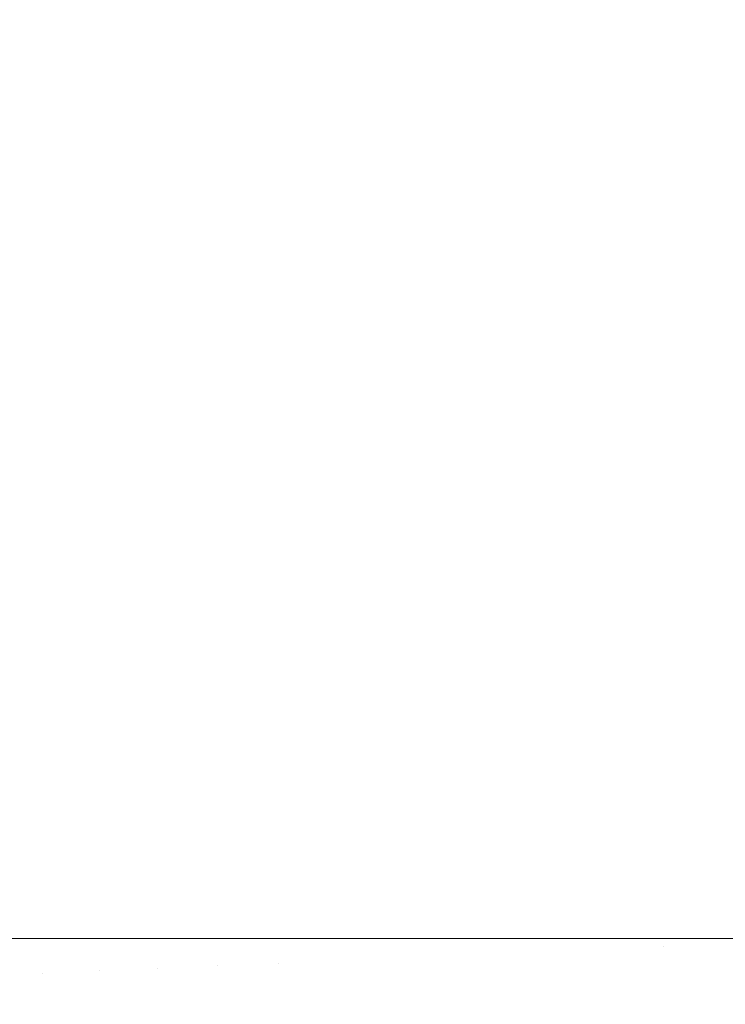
# Model space of a CAD drawing. Header units: centimetres. Extents: x -25.9 to 27.4, y -28.2 to -26.4.
# Tile 8 of 199: x -25.8825 to -25.837, y -28.0642 to -28.0008. Entities that reach past the tile are written whole.
import ezdxf

# ---------------------------------------------------------------- set-up
doc = ezdxf.new("R2010")
doc.units = ezdxf.units.CM
doc.header["$LTSCALE"] = 2.54
doc.layers.add('Lucido design-1', color=7, linetype='Continuous')

# ---------------------------------------------------------------- blocks, each defined once
blk = doc.blocks.new('Gruppo-4-1')
at = {"color": 7, "linetype": 'Continuous', "lineweight": 9}
for points, invisible_edges in [([(-25.883635, -28.06, 539.736566), (-25.883635, -26.46, 539.736566), (-25.880206, -26.46, 539.734401), (-25.880206, -28.06, 539.734401)], 5), ([(-25.88109, -26.46, 540.505126), (-25.883625, -26.46, 540.503486), (-25.883625, -28.06, 540.503486), (-25.88109, -28.06, 540.505126)], 10), ([(-25.88109, -28.06, 540.505126), (-25.880197, -28.06, 540.505651), (-25.880197, -26.46, 540.505651), (-25.88109, -26.46, 540.505126)], 10), ([(-25.880206, -28.06, 539.734401), (-25.880206, -26.46, 539.734401), (-25.876695, -26.46, 539.73238), (-25.876695, -28.06, 539.73238)], 5), ([(-25.877428, -26.46, 540.507281), (-25.880197, -26.46, 540.505651), (-25.880197, -28.06, 540.505651), (-25.877428, -28.06, 540.507281)], 10), ([(-25.877428, -28.06, 540.507281), (-25.876689, -28.06, 540.507674), (-25.876689, -26.46, 540.507674), (-25.877428, -26.46, 540.507281)], 10), ([(-25.876695, -28.06, 539.73238), (-25.876695, -26.46, 539.73238), (-25.87311, -26.46, 539.730504), (-25.87311, -28.06, 539.730504)], 5), ([(-25.873672, -26.46, 540.50928), (-25.876689, -26.46, 540.507674), (-25.876689, -28.06, 540.507674), (-25.873672, -28.06, 540.50928)], 10), ([(-25.873672, -28.06, 540.50928), (-25.873105, -28.06, 540.509552), (-25.873105, -26.46, 540.509552), (-25.873672, -26.46, 540.50928)], 10), ([(-25.87311, -28.06, 539.730504), (-25.87311, -26.46, 539.730504), (-25.869455, -26.46, 539.728777), (-25.869455, -28.06, 539.728777)], 5), ([(-25.86983, -26.46, 540.511121), (-25.873105, -26.46, 540.509552), (-25.873105, -28.06, 540.509552), (-25.86983, -28.06, 540.511121)], 10), ([(-25.86983, -28.06, 540.511121), (-25.869452, -28.06, 540.511282), (-25.869452, -26.46, 540.511282), (-25.86983, -26.46, 540.511121)], 10), ([(-25.869455, -28.06, 539.728777), (-25.869455, -26.46, 539.728777), (-25.865738, -26.46, 539.727201), (-25.865738, -28.06, 539.727201)], 5), ([(-25.865907, -26.46, 540.512798), (-25.869452, -26.46, 540.511282), (-25.869452, -28.06, 540.511282), (-25.865907, -28.06, 540.512798)], 10), ([(-25.865907, -28.06, 540.512798), (-25.865737, -28.06, 540.512863), (-25.865737, -26.46, 540.512863), (-25.865907, -26.46, 540.512798)], 10), ([(-25.865738, -28.06, 539.727201), (-25.865738, -26.46, 539.727201), (-25.861965, -26.46, 539.725777), (-25.861965, -28.06, 539.725777)], 5), ([(-25.865737, -26.46, 540.512863), (-25.865737, -28.06, 540.512863), (-25.861964, -28.06, 540.514288), (-25.861964, -26.46, 540.514288)], 5), ([(-25.861965, -28.06, 539.725777), (-25.861965, -26.46, 539.725777), (-25.858141, -26.46, 539.724508), (-25.858141, -28.06, 539.724508)], 5), ([(-25.861911, -26.46, 540.514309), (-25.861964, -26.46, 540.514288), (-25.861964, -28.06, 540.514288), (-25.861911, -28.06, 540.514309)], 10), ([(-25.861911, -28.06, 540.514309), (-25.85814, -28.06, 540.515553), (-25.85814, -26.46, 540.515553), (-25.861911, -26.46, 540.514309)], 10), ([(-25.858141, -28.06, 539.724508), (-25.858141, -26.46, 539.724508), (-25.854275, -26.46, 539.723396), (-25.854275, -28.06, 539.723396)], 5), ([(-25.857848, -26.46, 540.515649), (-25.85814, -26.46, 540.515553), (-25.85814, -28.06, 540.515553), (-25.857848, -28.06, 540.515649)], 10), ([(-25.857848, -28.06, 540.515649), (-25.854272, -28.06, 540.516661), (-25.854272, -26.46, 540.516661), (-25.857848, -26.46, 540.515649)], 10), ([(-25.854275, -28.06, 539.723396), (-25.854275, -26.46, 539.723396), (-25.850371, -26.46, 539.722441), (-25.850371, -28.06, 539.722441)], 5), ([(-25.853726, -26.46, 540.516815), (-25.854272, -26.46, 540.516661), (-25.854272, -28.06, 540.516661), (-25.853726, -28.06, 540.516815)], 10), ([(-25.853726, -28.06, 540.516815), (-25.850368, -28.06, 540.517612), (-25.850368, -26.46, 540.517612), (-25.853726, -26.46, 540.516815)], 10), ([(-25.850371, -28.06, 539.722441), (-25.850371, -26.46, 539.722441), (-25.846438, -26.46, 539.721644), (-25.846438, -28.06, 539.721644)], 5), ([(-25.84955, -26.46, 540.517806), (-25.850368, -26.46, 540.517612), (-25.850368, -28.06, 540.517612), (-25.84955, -28.06, 540.517806)], 10), ([(-25.84955, -28.06, 540.517806), (-25.846435, -28.06, 540.518405), (-25.846435, -26.46, 540.518405), (-25.84955, -26.46, 540.517806)], 10), ([(-25.846438, -28.06, 539.721644), (-25.846438, -26.46, 539.721644), (-25.842481, -26.46, 539.721007), (-25.842481, -28.06, 539.721007)], 5), ([(-25.845329, -26.46, 540.518618), (-25.846435, -26.46, 540.518405), (-25.846435, -28.06, 540.518405), (-25.845329, -28.06, 540.518618)], 10), ([(-25.845329, -28.06, 540.518618), (-25.842478, -28.06, 540.51904), (-25.842478, -26.46, 540.51904), (-25.845329, -26.46, 540.518618)], 10), ([(-25.842481, -28.06, 539.721007), (-25.842481, -26.46, 539.721007), (-25.838507, -26.46, 539.720529), (-25.838507, -28.06, 539.720529)], 5), ([(-25.84107, -26.46, 540.519248), (-25.842478, -26.46, 540.51904), (-25.842478, -28.06, 540.51904), (-25.84107, -28.06, 540.519248)], 10), ([(-25.84107, -28.06, 540.519248), (-25.838504, -28.06, 540.519515), (-25.838504, -26.46, 540.519515), (-25.84107, -26.46, 540.519248)], 10), ([(-25.838507, -28.06, 539.720529), (-25.838507, -26.46, 539.720529), (-25.834522, -26.46, 539.720211), (-25.834522, -28.06, 539.720211)], 5), ([(-25.836781, -26.46, 540.519695), (-25.838504, -26.46, 540.519515), (-25.838504, -28.06, 540.519515), (-25.836781, -28.06, 540.519695)], 10), ([(-25.884603, -28.062381, 540.50282), (-25.881043, -28.062229, 540.505126), (-25.88109, -28.06, 540.505126), (-25.883625, -28.06, 540.503486)], 11), ([(-25.883586, -28.062337, 539.736566), (-25.883635, -28.06, 539.736566), (-25.880206, -28.06, 539.734401), (-25.880159, -28.062192, 539.734401)], 13), ([(-25.880197, -28.06, 540.505651), (-25.88109, -28.06, 540.505126), (-25.881043, -28.062229, 540.505126)], 10), ([(-25.881043, -28.062229, 540.505126), (-25.877384, -28.062074, 540.507281), (-25.877428, -28.06, 540.507281), (-25.880197, -28.06, 540.505651)], 11), ([(-25.880159, -28.062192, 539.734401), (-25.880206, -28.06, 539.734401), (-25.876695, -28.06, 539.73238), (-25.876652, -28.062043, 539.73238)], 13), ([(-25.876689, -28.06, 540.507674), (-25.877428, -28.06, 540.507281), (-25.877384, -28.062074, 540.507281)], 10), ([(-25.877384, -28.062074, 540.507281), (-25.873631, -28.061915, 540.50928), (-25.873672, -28.06, 540.50928), (-25.876689, -28.06, 540.507674)], 11), ([(-25.876652, -28.062043, 539.73238), (-25.876695, -28.06, 539.73238), (-25.87311, -28.06, 539.730504), (-25.87307, -28.061891, 539.730504)], 13), ([(-25.873105, -28.06, 540.509552), (-25.873672, -28.06, 540.50928), (-25.873631, -28.061915, 540.50928)], 10), ([(-25.873631, -28.061915, 540.50928), (-25.869793, -28.061751, 540.511121), (-25.86983, -28.06, 540.511121), (-25.873105, -28.06, 540.509552)], 11), ([(-25.87307, -28.061891, 539.730504), (-25.87311, -28.06, 539.730504), (-25.869455, -28.06, 539.728777), (-25.869418, -28.061736, 539.728777)], 13), ([(-25.869452, -28.06, 540.511282), (-25.86983, -28.06, 540.511121), (-25.869793, -28.061751, 540.511121)], 10), ([(-25.869793, -28.061751, 540.511121), (-25.865874, -28.061585, 540.512798), (-25.865907, -28.06, 540.512798), (-25.869452, -28.06, 540.511282)], 11), ([(-25.869418, -28.061736, 539.728777), (-25.869455, -28.06, 539.728777), (-25.865738, -28.06, 539.727201), (-25.865705, -28.061578, 539.727201)], 13), ([(-25.865737, -28.06, 540.512863), (-25.865907, -28.06, 540.512798), (-25.865874, -28.061585, 540.512798)], 10), ([(-25.861964, -28.06, 540.514288), (-25.865737, -28.06, 540.512863), (-25.865874, -28.061585, 540.512798), (-25.861881, -28.061415, 540.514309)], 14), ([(-25.865705, -28.061578, 539.727201), (-25.865738, -28.06, 539.727201), (-25.861965, -28.06, 539.725777), (-25.861935, -28.061418, 539.725777)], 13), ([(-25.861935, -28.061418, 539.725777), (-25.861965, -28.06, 539.725777), (-25.858141, -28.06, 539.724508), (-25.858115, -28.061255, 539.724508)], 13), ([(-25.861881, -28.061415, 540.514309), (-25.861911, -28.06, 540.514309), (-25.861964, -28.06, 540.514288)], 9), ([(-25.85814, -28.06, 540.515553), (-25.861911, -28.06, 540.514309), (-25.861881, -28.061415, 540.514309), (-25.857822, -28.061243, 540.515649)], 14), ([(-25.858115, -28.061255, 539.724508), (-25.858141, -28.06, 539.724508), (-25.854275, -28.06, 539.723396), (-25.854252, -28.061091, 539.723396)], 13), ([(-25.857822, -28.061243, 540.515649), (-25.857848, -28.06, 540.515649), (-25.85814, -28.06, 540.515553)], 9), ([(-25.854272, -28.06, 540.516661), (-25.857848, -28.06, 540.515649), (-25.857822, -28.061243, 540.515649), (-25.853703, -28.061068, 540.516815)], 14), ([(-25.854252, -28.061091, 539.723396), (-25.854275, -28.06, 539.723396), (-25.850371, -28.06, 539.722441), (-25.850352, -28.060926, 539.722441)], 13), ([(-25.853703, -28.061068, 540.516815), (-25.853726, -28.06, 540.516815), (-25.854272, -28.06, 540.516661)], 9), ([(-25.850368, -28.06, 540.517612), (-25.853726, -28.06, 540.516815), (-25.853703, -28.061068, 540.516815), (-25.849531, -28.060891, 540.517806)], 14), ([(-25.850352, -28.060926, 539.722441), (-25.850371, -28.06, 539.722441), (-25.846438, -28.06, 539.721644), (-25.846422, -28.060759, 539.721644)], 13), ([(-25.849531, -28.060891, 540.517806), (-25.84955, -28.06, 540.517806), (-25.850368, -28.06, 540.517612)], 9), ([(-25.846435, -28.06, 540.518405), (-25.84955, -28.06, 540.517806), (-25.849531, -28.060891, 540.517806), (-25.845314, -28.060712, 540.518618)], 14), ([(-25.846422, -28.060759, 539.721644), (-25.846438, -28.06, 539.721644), (-25.842481, -28.06, 539.721007), (-25.842468, -28.060591, 539.721007)], 13), ([(-25.845314, -28.060712, 540.518618), (-25.845329, -28.06, 540.518618), (-25.846435, -28.06, 540.518405)], 9), ([(-25.846374, -28.061516, 539.721644), (-25.846422, -28.060759, 539.721644), (-25.842468, -28.060591, 539.721007), (-25.842431, -28.06118, 539.721007)], 15), ([(-25.842478, -28.06, 540.51904), (-25.845329, -28.06, 540.518618), (-25.845314, -28.060712, 540.518618), (-25.841059, -28.060531, 540.519248)], 14), ([(-25.841025, -28.061061, 540.519248), (-25.841059, -28.060531, 540.519248), (-25.845314, -28.060712, 540.518618), (-25.845269, -28.061422, 540.518618)], 15), ([(-25.842468, -28.060591, 539.721007), (-25.842481, -28.06, 539.721007), (-25.838507, -28.06, 539.720529), (-25.838498, -28.060422, 539.720529)], 13), ([(-25.841059, -28.060531, 540.519248), (-25.84107, -28.06, 540.519248), (-25.842478, -28.06, 540.51904)], 9), ([(-25.842431, -28.06118, 539.721007), (-25.842468, -28.060591, 539.721007), (-25.838498, -28.060422, 539.720529), (-25.838471, -28.060843, 539.720529)], 15), ([(-25.838504, -28.06, 540.519515), (-25.84107, -28.06, 540.519248), (-25.841059, -28.060531, 540.519248)], 10), ([(-25.841059, -28.060531, 540.519248), (-25.836773, -28.060349, 540.519695), (-25.836781, -28.06, 540.519695), (-25.838504, -28.06, 540.519515)], 11), ([(-25.836751, -28.060697, 540.519695), (-25.836773, -28.060349, 540.519695), (-25.841059, -28.060531, 540.519248), (-25.841025, -28.061061, 540.519248)], 15), ([(-25.838498, -28.060422, 539.720529), (-25.838507, -28.06, 539.720529), (-25.834522, -28.06, 539.720211), (-25.834517, -28.060253, 539.720211)], 13), ([(-25.838471, -28.060843, 539.720529), (-25.838498, -28.060422, 539.720529), (-25.834517, -28.060253, 539.720211), (-25.8345, -28.060505, 539.720211)], 15), ([(-25.838426, -28.061263, 539.720529), (-25.838471, -28.060843, 539.720529), (-25.8345, -28.060505, 539.720211), (-25.834474, -28.060757, 539.720211)], 15), ([(-25.858035, -28.062509, 539.724508), (-25.858115, -28.061255, 539.724508), (-25.854252, -28.061091, 539.723396), (-25.854182, -28.062181, 539.723396)], 15), ([(-25.853635, -28.062134, 540.516815), (-25.853703, -28.061068, 540.516815), (-25.857822, -28.061243, 540.515649), (-25.857743, -28.062484, 540.515649)], 15), ([(-25.854182, -28.062181, 539.723396), (-25.854252, -28.061091, 539.723396), (-25.850352, -28.060926, 539.722441), (-25.850293, -28.06185, 539.722441)], 15), ([(-25.849475, -28.06178, 540.517806), (-25.849531, -28.060891, 540.517806), (-25.853703, -28.061068, 540.516815), (-25.853635, -28.062134, 540.516815)], 15), ([(-25.850293, -28.06185, 539.722441), (-25.850352, -28.060926, 539.722441), (-25.846422, -28.060759, 539.721644), (-25.846374, -28.061516, 539.721644)], 15), ([(-25.845269, -28.061422, 540.518618), (-25.845314, -28.060712, 540.518618), (-25.849531, -28.060891, 540.517806), (-25.849475, -28.06178, 540.517806)], 15), ([(-25.846293, -28.062271, 539.721644), (-25.846374, -28.061516, 539.721644), (-25.842431, -28.06118, 539.721007), (-25.842368, -28.061768, 539.721007)], 15), ([(-25.840969, -28.061589, 540.519248), (-25.841025, -28.061061, 540.519248), (-25.845269, -28.061422, 540.518618), (-25.845194, -28.06213, 540.518618)], 15), ([(-25.842368, -28.061768, 539.721007), (-25.842431, -28.06118, 539.721007), (-25.838471, -28.060843, 539.720529), (-25.838426, -28.061263, 539.720529)], 15), ([(-25.836714, -28.061044, 540.519695), (-25.836751, -28.060697, 540.519695), (-25.841025, -28.061061, 540.519248), (-25.840969, -28.061589, 540.519248)], 15), ([(-25.836663, -28.061389, 540.519695), (-25.836714, -28.061044, 540.519695), (-25.840969, -28.061589, 540.519248), (-25.84089, -28.062114, 540.519248)], 15), ([(-25.838363, -28.061681, 539.720529), (-25.838426, -28.061263, 539.720529), (-25.834474, -28.060757, 539.720211), (-25.834436, -28.061007, 539.720211)], 15), ([(-25.838283, -28.062095, 539.720529), (-25.838363, -28.061681, 539.720529), (-25.834436, -28.061007, 539.720211), (-25.834388, -28.061256, 539.720211)], 15), ([(-25.869681, -28.0635, 540.511121), (-25.869793, -28.061751, 540.511121), (-25.873631, -28.061915, 540.50928), (-25.87351, -28.063826, 540.50928)], 15), ([(-25.872949, -28.063778, 539.730504), (-25.87307, -28.061891, 539.730504), (-25.869418, -28.061736, 539.728777), (-25.869308, -28.063468, 539.728777)], 15), ([(-25.865773, -28.063167, 540.512798), (-25.865874, -28.061585, 540.512798), (-25.869793, -28.061751, 540.511121), (-25.869681, -28.0635, 540.511121)], 15), ([(-25.869308, -28.063468, 539.728777), (-25.869418, -28.061736, 539.728777), (-25.865705, -28.061578, 539.727201), (-25.865604, -28.063153, 539.727201)], 15), ([(-25.861791, -28.062828, 540.514309), (-25.861881, -28.061415, 540.514309), (-25.865874, -28.061585, 540.512798), (-25.865773, -28.063167, 540.512798)], 15), ([(-25.865604, -28.063153, 539.727201), (-25.865705, -28.061578, 539.727201), (-25.861935, -28.061418, 539.725777), (-25.861844, -28.062833, 539.725777)], 15), ([(-25.861844, -28.062833, 539.725777), (-25.861935, -28.061418, 539.725777), (-25.858115, -28.061255, 539.724508), (-25.858035, -28.062509, 539.724508)], 15), ([(-25.857743, -28.062484, 540.515649), (-25.857822, -28.061243, 540.515649), (-25.861881, -28.061415, 540.514309), (-25.861791, -28.062828, 540.514309)], 15), ([(-25.854067, -28.063266, 539.723396), (-25.854182, -28.062181, 539.723396), (-25.850293, -28.06185, 539.722441), (-25.850195, -28.06277, 539.722441)], 15), ([(-25.84938, -28.062666, 540.517806), (-25.849475, -28.06178, 540.517806), (-25.853635, -28.062134, 540.516815), (-25.853522, -28.063196, 540.516815)], 15), ([(-25.850195, -28.06277, 539.722441), (-25.850293, -28.06185, 539.722441), (-25.846374, -28.061516, 539.721644), (-25.846293, -28.062271, 539.721644)], 15), ([(-25.845194, -28.06213, 540.518618), (-25.845269, -28.061422, 540.518618), (-25.849475, -28.06178, 540.517806), (-25.84938, -28.062666, 540.517806)], 15), ([(-25.846181, -28.063021, 539.721644), (-25.846293, -28.062271, 539.721644), (-25.842368, -28.061768, 539.721007), (-25.842281, -28.062352, 539.721007)], 15), ([(-25.84089, -28.062114, 540.519248), (-25.840969, -28.061589, 540.519248), (-25.845194, -28.06213, 540.518618), (-25.845088, -28.062834, 540.518618)], 15), ([(-25.842281, -28.062352, 539.721007), (-25.842368, -28.061768, 539.721007), (-25.838426, -28.061263, 539.720529), (-25.838363, -28.061681, 539.720529)], 15), ([(-25.842168, -28.062933, 539.721007), (-25.842281, -28.062352, 539.721007), (-25.838363, -28.061681, 539.720529), (-25.838283, -28.062095, 539.720529)], 15), ([(-25.836596, -28.061732, 540.519695), (-25.836663, -28.061389, 540.519695), (-25.84089, -28.062114, 540.519248), (-25.84079, -28.062635, 540.519248)], 15), ([(-25.836516, -28.062071, 540.519695), (-25.836596, -28.061732, 540.519695), (-25.84079, -28.062635, 540.519248), (-25.840667, -28.063152, 540.519248)], 15), ([(-25.838186, -28.062506, 539.720529), (-25.838283, -28.062095, 539.720529), (-25.834388, -28.061256, 539.720211), (-25.83433, -28.061502, 539.720211)], 15), ([(-25.838071, -28.062912, 539.720529), (-25.838186, -28.062506, 539.720529), (-25.83433, -28.061502, 539.720211), (-25.834261, -28.061745, 539.720211)], 15), ([(-25.837938, -28.063313, 539.720529), (-25.838071, -28.062912, 539.720529), (-25.834261, -28.061745, 539.720211), (-25.834181, -28.061986, 539.720211)], 15), ([(-25.880901, -28.064455, 540.505126), (-25.881043, -28.062229, 540.505126), (-25.884603, -28.062381, 540.50282), (-25.884451, -28.064757, 540.50282)], 15), ([(-25.883437, -28.064671, 539.736566), (-25.883586, -28.062337, 539.736566), (-25.880159, -28.062192, 539.734401), (-25.88002, -28.06438, 539.734401)], 15), ([(-25.877252, -28.064144, 540.507281), (-25.877384, -28.062074, 540.507281), (-25.881043, -28.062229, 540.505126), (-25.880901, -28.064455, 540.505126)], 15), ([(-25.88002, -28.06438, 539.734401), (-25.880159, -28.062192, 539.734401), (-25.876652, -28.062043, 539.73238), (-25.876522, -28.064082, 539.73238)], 15), ([(-25.87351, -28.063826, 540.50928), (-25.873631, -28.061915, 540.50928), (-25.877384, -28.062074, 540.507281), (-25.877252, -28.064144, 540.507281)], 15), ([(-25.876522, -28.064082, 539.73238), (-25.876652, -28.062043, 539.73238), (-25.87307, -28.061891, 539.730504), (-25.872949, -28.063778, 539.730504)], 15), ([(-25.857611, -28.06372, 540.515649), (-25.857743, -28.062484, 540.515649), (-25.861791, -28.062828, 540.514309), (-25.861641, -28.064236, 540.514309)], 15), ([(-25.857902, -28.063757, 539.724508), (-25.858035, -28.062509, 539.724508), (-25.854182, -28.062181, 539.723396), (-25.854067, -28.063266, 539.723396)], 15), ([(-25.853522, -28.063196, 540.516815), (-25.853635, -28.062134, 540.516815), (-25.857743, -28.062484, 540.515649), (-25.857611, -28.06372, 540.515649)], 15), ([(-25.850058, -28.063686, 539.722441), (-25.850195, -28.06277, 539.722441), (-25.846293, -28.062271, 539.721644), (-25.846181, -28.063021, 539.721644)], 15), ([(-25.845088, -28.062834, 540.518618), (-25.845194, -28.06213, 540.518618), (-25.84938, -28.062666, 540.517806), (-25.849248, -28.063547, 540.517806)], 15), ([(-25.846037, -28.063766, 539.721644), (-25.846181, -28.063021, 539.721644), (-25.842281, -28.062352, 539.721007), (-25.842168, -28.062933, 539.721007)], 15), ([(-25.84079, -28.062635, 540.519248), (-25.84089, -28.062114, 540.519248), (-25.845088, -28.062834, 540.518618), (-25.844953, -28.063533, 540.518618)], 15), ([(-25.842032, -28.063507, 539.721007), (-25.842168, -28.062933, 539.721007), (-25.838283, -28.062095, 539.720529), (-25.838186, -28.062506, 539.720529)], 15), ([(-25.836421, -28.062407, 540.519695), (-25.836516, -28.062071, 540.519695), (-25.840667, -28.063152, 540.519248), (-25.840522, -28.063663, 540.519248)], 15), ([(-25.836311, -28.062738, 540.519695), (-25.836421, -28.062407, 540.519695), (-25.840522, -28.063663, 540.519248), (-25.840356, -28.064167, 540.519248)], 15), ([(-25.837789, -28.063708, 539.720529), (-25.837938, -28.063313, 539.720529), (-25.834181, -28.061986, 539.720211), (-25.834092, -28.062222, 539.720211)], 15), ([(-25.837624, -28.064096, 539.720529), (-25.837789, -28.063708, 539.720529), (-25.834092, -28.062222, 539.720211), (-25.833993, -28.062455, 539.720211)], 15), ([(-25.837442, -28.064477, 539.720529), (-25.837624, -28.064096, 539.720529), (-25.833993, -28.062455, 539.720211), (-25.833884, -28.062683, 539.720211)], 15), ([(-25.861641, -28.064236, 540.514309), (-25.861791, -28.062828, 540.514309), (-25.865773, -28.063167, 540.512798), (-25.865605, -28.064744, 540.512798)], 15), ([(-25.865437, -28.064722, 539.727201), (-25.865604, -28.063153, 539.727201), (-25.861844, -28.062833, 539.725777), (-25.861694, -28.064243, 539.725777)], 15), ([(-25.861694, -28.064243, 539.725777), (-25.861844, -28.062833, 539.725777), (-25.858035, -28.062509, 539.724508), (-25.857902, -28.063757, 539.724508)], 15), ([(-25.853905, -28.064346, 539.723396), (-25.854067, -28.063266, 539.723396), (-25.850195, -28.06277, 539.722441), (-25.850058, -28.063686, 539.722441)], 15), ([(-25.849248, -28.063547, 540.517806), (-25.84938, -28.062666, 540.517806), (-25.853522, -28.063196, 540.516815), (-25.853364, -28.064253, 540.516815)], 15), ([(-25.849882, -28.064595, 539.722441), (-25.850058, -28.063686, 539.722441), (-25.846181, -28.063021, 539.721644), (-25.846037, -28.063766, 539.721644)], 15), ([(-25.844953, -28.063533, 540.518618), (-25.845088, -28.062834, 540.518618), (-25.849248, -28.063547, 540.517806), (-25.849079, -28.064422, 540.517806)], 15), ([(-25.845861, -28.064504, 539.721644), (-25.846037, -28.063766, 539.721644), (-25.842168, -28.062933, 539.721007), (-25.842032, -28.063507, 539.721007)], 15), ([(-25.840667, -28.063152, 540.519248), (-25.84079, -28.062635, 540.519248), (-25.844953, -28.063533, 540.518618), (-25.844788, -28.064225, 540.518618)], 15), ([(-25.841871, -28.064076, 539.721007), (-25.842032, -28.063507, 539.721007), (-25.838186, -28.062506, 539.720529), (-25.838071, -28.062912, 539.720529)], 15), ([(-25.841686, -28.064637, 539.721007), (-25.841871, -28.064076, 539.721007), (-25.838071, -28.062912, 539.720529), (-25.837938, -28.063313, 539.720529)], 15), ([(-25.836188, -28.063065, 540.519695), (-25.836311, -28.062738, 540.519695), (-25.840356, -28.064167, 540.519248), (-25.840168, -28.064664, 540.519248)], 15), ([(-25.836051, -28.063386, 540.519695), (-25.836188, -28.063065, 540.519695), (-25.840168, -28.064664, 540.519248), (-25.83996, -28.065152, 540.519248)], 15), ([(-25.837244, -28.06485, 539.720529), (-25.837442, -28.064477, 539.720529), (-25.833884, -28.062683, 539.720211), (-25.833765, -28.062907, 539.720211)], 15), ([(-25.83703, -28.065214, 539.720529), (-25.837244, -28.06485, 539.720529), (-25.833765, -28.062907, 539.720211), (-25.833637, -28.063125, 539.720211)], 15), ([(-25.869495, -28.065242, 540.511121), (-25.869681, -28.0635, 540.511121), (-25.87351, -28.063826, 540.50928), (-25.873307, -28.06573, 540.50928)], 15), ([(-25.872749, -28.065658, 539.730504), (-25.872949, -28.063778, 539.730504), (-25.869308, -28.063468, 539.728777), (-25.869124, -28.065194, 539.728777)], 15), ([(-25.865605, -28.064744, 540.512798), (-25.865773, -28.063167, 540.512798), (-25.869681, -28.0635, 540.511121), (-25.869495, -28.065242, 540.511121)], 15), ([(-25.869124, -28.065194, 539.728777), (-25.869308, -28.063468, 539.728777), (-25.865604, -28.063153, 539.727201), (-25.865437, -28.064722, 539.727201)], 15), ([(-25.861484, -28.065645, 539.725777), (-25.861694, -28.064243, 539.725777), (-25.857902, -28.063757, 539.724508), (-25.857716, -28.064999, 539.724508)], 15), ([(-25.857427, -28.064949, 540.515649), (-25.857611, -28.06372, 540.515649), (-25.861641, -28.064236, 540.514309), (-25.861431, -28.065636, 540.514309)], 15), ([(-25.857716, -28.064999, 539.724508), (-25.857902, -28.063757, 539.724508), (-25.854067, -28.063266, 539.723396), (-25.853905, -28.064346, 539.723396)], 15), ([(-25.853364, -28.064253, 540.516815), (-25.853522, -28.063196, 540.516815), (-25.857611, -28.06372, 540.515649), (-25.857427, -28.064949, 540.515649)], 15), ([(-25.853698, -28.065417, 539.723396), (-25.853905, -28.064346, 539.723396), (-25.850058, -28.063686, 539.722441), (-25.849882, -28.064595, 539.722441)], 15), ([(-25.849079, -28.064422, 540.517806), (-25.849248, -28.063547, 540.517806), (-25.853364, -28.064253, 540.516815), (-25.853161, -28.065302, 540.516815)], 15), ([(-25.849668, -28.065496, 539.722441), (-25.849882, -28.064595, 539.722441), (-25.846037, -28.063766, 539.721644), (-25.845861, -28.064504, 539.721644)], 15), ([(-25.844788, -28.064225, 540.518618), (-25.844953, -28.063533, 540.518618), (-25.849079, -28.064422, 540.517806), (-25.848873, -28.065289, 540.517806)], 15), ([(-25.845654, -28.065235, 539.721644), (-25.845861, -28.064504, 539.721644), (-25.842032, -28.063507, 539.721007), (-25.841871, -28.064076, 539.721007)], 15), ([(-25.840522, -28.063663, 540.519248), (-25.840667, -28.063152, 540.519248), (-25.844788, -28.064225, 540.518618), (-25.844594, -28.06491, 540.518618)], 15), ([(-25.840356, -28.064167, 540.519248), (-25.840522, -28.063663, 540.519248), (-25.844594, -28.06491, 540.518618), (-25.844372, -28.065586, 540.518618)], 15), ([(-25.841477, -28.06519, 539.721007), (-25.841686, -28.064637, 539.721007), (-25.837938, -28.063313, 539.720529), (-25.837789, -28.063708, 539.720529)], 15), ([(-25.841245, -28.065733, 539.721007), (-25.841477, -28.06519, 539.721007), (-25.837789, -28.063708, 539.720529), (-25.837624, -28.064096, 539.720529)], 15), ([(-25.835901, -28.0637, 540.519695), (-25.836051, -28.063386, 540.519695), (-25.83996, -28.065152, 540.519248), (-25.839731, -28.065632, 540.519248)], 15), ([(-25.835737, -28.064009, 540.519695), (-25.835901, -28.0637, 540.519695), (-25.839731, -28.065632, 540.519248), (-25.839482, -28.066101, 540.519248)], 15), ([(-25.877032, -28.066207, 540.507281), (-25.877252, -28.064144, 540.507281), (-25.880901, -28.064455, 540.505126), (-25.880665, -28.066672, 540.505126)], 15), ([(-25.879788, -28.06656, 539.734401), (-25.88002, -28.06438, 539.734401), (-25.876522, -28.064082, 539.73238), (-25.876306, -28.066114, 539.73238)], 15), ([(-25.873307, -28.06573, 540.50928), (-25.87351, -28.063826, 540.50928), (-25.877252, -28.064144, 540.507281), (-25.877032, -28.066207, 540.507281)], 15), ([(-25.876306, -28.066114, 539.73238), (-25.876522, -28.064082, 539.73238), (-25.872949, -28.063778, 539.730504), (-25.872749, -28.065658, 539.730504)], 15), ([(-25.861431, -28.065636, 540.514309), (-25.861641, -28.064236, 540.514309), (-25.865605, -28.064744, 540.512798), (-25.86537, -28.066311, 540.512798)], 15), ([(-25.865203, -28.066283, 539.727201), (-25.865437, -28.064722, 539.727201), (-25.861694, -28.064243, 539.725777), (-25.861484, -28.065645, 539.725777)], 15), ([(-25.844594, -28.06491, 540.518618), (-25.844788, -28.064225, 540.518618), (-25.848873, -28.065289, 540.517806), (-25.84863, -28.066146, 540.517806)], 15), ([(-25.845417, -28.065955, 539.721644), (-25.845654, -28.065235, 539.721644), (-25.841871, -28.064076, 539.721007), (-25.841686, -28.064637, 539.721007)], 15), ([(-25.840168, -28.064664, 540.519248), (-25.840356, -28.064167, 540.519248), (-25.844372, -28.065586, 540.518618), (-25.84412, -28.066252, 540.518618)], 15), ([(-25.84099, -28.066267, 539.721007), (-25.841245, -28.065733, 539.721007), (-25.837624, -28.064096, 539.720529), (-25.837442, -28.064477, 539.720529)], 15), ([(-25.835561, -28.06431, 540.519695), (-25.835737, -28.064009, 540.519695), (-25.839482, -28.066101, 540.519248), (-25.839213, -28.066559, 540.519248)], 15)]:
    blk.add_3dface(points, dxfattribs=dict(at, invisible_edges=invisible_edges))

msp = doc.modelspace()

# ---------------------------------------------------------------- block references
at = {"layer": 'Lucido design-1', "color": 7}
msp.add_blockref('Gruppo-4-1', (0, 0), dxfattribs=at)

doc.saveas('drawing.dxf')
